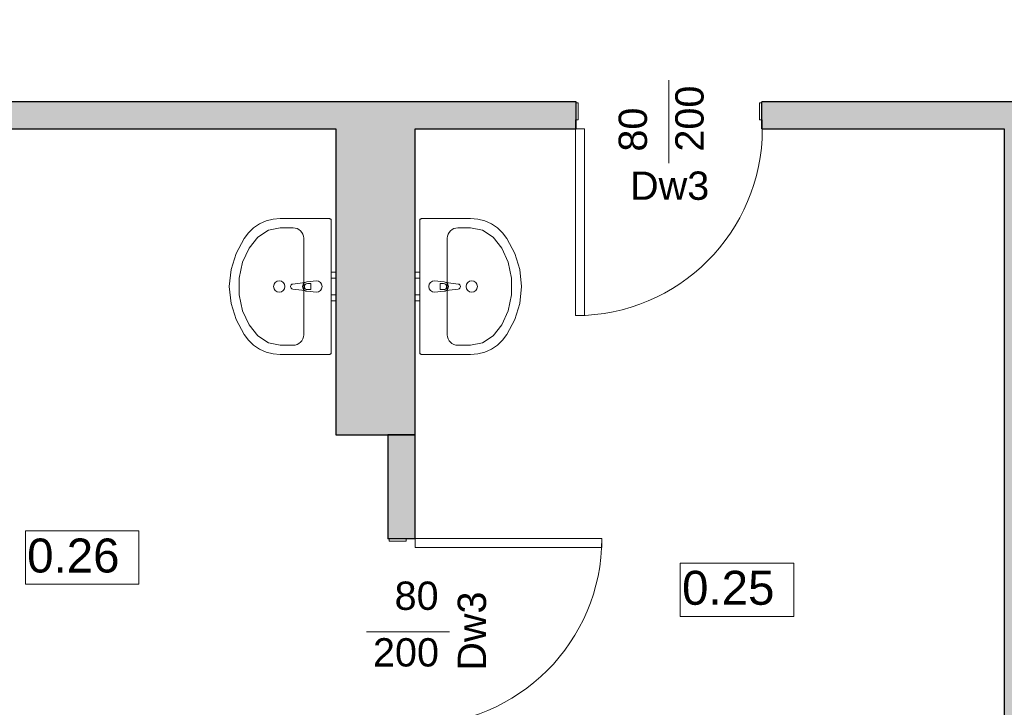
# Model space of a CAD drawing. Header units: centimetres. Extents: x -25572 to 23555, y -2435 to 15405.
# Tile 91 of 134: x 9474 to 9908, y 5049 to 5352. Entities that reach past the tile are written whole.
import ezdxf

# ---------------------------------------------------------------- set-up
doc = ezdxf.new("R2010")
doc.units = ezdxf.units.CM
doc.header["$MEASUREMENT"] = 0
for name, color, linetype, lineweight in [('Nowe_0_Nr_pióra__75', 6, 'Continuous', 15), ('Nowe_210-A Pomieszczenia_Nr_pióra__41', 7, 'Continuous', 15), ('Nowe_220-A Ściany_Nr_pióra__19', 255, 'Continuous', 0), ('Nowe_220-A Ściany_Nr_pióra__23', 7, 'Continuous', 15), ('Nowe_220-A Ściany_Nr_pióra__27', 7, 'Continuous', 25), ('Nowe_220-A Ściany_Nr_pióra__3', 7, 'Continuous', 13), ('Nowe_220-A Ściany_Nr_pióra__7', 7, 'Continuous', 13)]:
    doc.layers.add(name, color=color, linetype=linetype, lineweight=lineweight)
doc.layers.add('Nowe_220-A Ściany_Nr_pióra__45', color=7, linetype='Continuous', lineweight=15, true_color=0x40a5ff)
doc.styles.add('STYL_AUTOMATYCZNY_6', font='arial.ttf')

msp = doc.modelspace()

# ---------------------------------------------------------------- hatches: boundary and pattern name
at = {"layer": 'Nowe_220-A Ściany_Nr_pióra__19', "linetype": 'Continuous', "lineweight": 0}
for points in [[(9370.38, 5304.14), (9719.38, 5304.14), (9719.38, 5316.14), (9370.38, 5316.14)], [(9801.38, 5304.14), (9945.38, 5304.14), (9945.38, 5316.14), (9801.38, 5316.14)], [(9613.38, 5304.14), (9613.38, 5169.14), (9648.38, 5169.14), (9648.38, 5304.14)], [(9920.38, 4891.14), (9920.38, 5304.14), (9908.38, 5304.14), (9908.38, 4891.14)], [(9648.38, 5169.14), (9636.38, 5169.14), (9636.38, 5123.14), (9648.38, 5123.14)]]:
    msp.add_hatch(color=255, dxfattribs=at).paths.add_polyline_path(points)

# ---------------------------------------------------------------- linework, layer by layer
at = {"layer": 'Nowe_0_Nr_pióra__75', "color": 6, "linetype": 'Continuous', "lineweight": 15}
for p, q in [((9578.99, 5256.37), (9583.73, 5259.43)), ((9583.73, 5259.43), (9588.88, 5260.48)), ((9588.88, 5260.48), (9594.5, 5260.48)), ((9672.88, 5260.48), (9667.25, 5260.48)), ((9678.03, 5259.43), (9672.88, 5260.48)), ((9682.76, 5256.37), (9678.03, 5259.43)), ((9575.06, 5251.54), (9578.99, 5256.37)), ((9599.19, 5213.21), (9599.19, 5255.94)), ((9662.56, 5213.21), (9662.56, 5255.94)), ((9686.69, 5251.54), (9682.76, 5256.37)), ((9572.25, 5245.34), (9575.06, 5251.54)), ((9689.5, 5245.34), (9686.69, 5251.54)), ((9570.78, 5238.26), (9572.25, 5245.34)), ((9690.97, 5238.26), (9689.5, 5245.34)), ((9570.78, 5230.89), (9570.78, 5238.26)), ((9602.32, 5235.93), (9600.84, 5235.93)), ((9602.32, 5233.21), (9602.32, 5235.93)), ((9659.43, 5235.93), (9660.92, 5235.93)), ((9659.43, 5233.21), (9659.43, 5235.93)), ((9690.97, 5230.89), (9690.97, 5238.26)), ((9600.84, 5233.21), (9602.32, 5233.21)), ((9660.92, 5233.21), (9659.43, 5233.21)), ((9572.25, 5223.81), (9570.78, 5230.89)), ((9689.5, 5223.81), (9690.97, 5230.89)), ((9575.06, 5217.61), (9572.25, 5223.81)), ((9686.69, 5217.61), (9689.5, 5223.81)), ((9578.99, 5212.78), (9575.06, 5217.61)), ((9682.76, 5212.78), (9686.69, 5217.61)), ((9583.73, 5209.71), (9578.99, 5212.78)), ((9678.03, 5209.71), (9682.76, 5212.78)), ((9588.88, 5208.67), (9583.73, 5209.71)), ((9594.5, 5208.67), (9588.88, 5208.67)), ((9667.25, 5208.67), (9672.88, 5208.67)), ((9672.88, 5208.67), (9678.03, 5209.71))]:
    msp.add_line(p, q, dxfattribs=at)
for points in [[(9588.88, 5264.57), (9610.44, 5264.57), (9610.6, 5264.56), (9610.76, 5264.52), (9610.91, 5264.45), (9611.04, 5264.36), (9611.16, 5264.25), (9611.25, 5264.12), (9611.32, 5263.98), (9611.36, 5263.82), (9611.38, 5263.67), (9611.38, 5234.57), (9611.38, 5205.48), (9611.36, 5205.33), (9611.32, 5205.17), (9611.25, 5205.03), (9611.16, 5204.9), (9611.04, 5204.79), (9610.91, 5204.7), (9610.76, 5204.63), (9610.6, 5204.59), (9610.44, 5204.57), (9588.88, 5204.57), (9585.7, 5204.84), (9582.62, 5205.63), (9579.72, 5206.93), (9577.1, 5208.68), (9574.82, 5210.85), (9572.97, 5213.36), (9569.35, 5219.97), (9567.13, 5227.13), (9566.38, 5234.57), (9567.13, 5242.02), (9569.35, 5249.18), (9572.97, 5255.79), (9574.82, 5258.3), (9577.1, 5260.47), (9579.72, 5262.22), (9582.62, 5263.52), (9585.7, 5264.31)], [(9672.88, 5264.57), (9651.31, 5264.57), (9651.15, 5264.56), (9650.99, 5264.52), (9650.84, 5264.45), (9650.71, 5264.36), (9650.59, 5264.25), (9650.5, 5264.12), (9650.43, 5263.98), (9650.39, 5263.82), (9650.38, 5263.67), (9650.38, 5234.57), (9650.38, 5205.48), (9650.39, 5205.33), (9650.43, 5205.17), (9650.5, 5205.03), (9650.59, 5204.9), (9650.71, 5204.79), (9650.84, 5204.7), (9650.99, 5204.63), (9651.15, 5204.59), (9651.31, 5204.57), (9672.88, 5204.57), (9676.05, 5204.84), (9679.13, 5205.63), (9682.03, 5206.93), (9684.65, 5208.68), (9686.93, 5210.85), (9688.79, 5213.36), (9692.4, 5219.97), (9694.62, 5227.13), (9695.38, 5234.57), (9694.62, 5242.02), (9692.4, 5249.18), (9688.79, 5255.79), (9686.93, 5258.3), (9684.65, 5260.47), (9682.03, 5262.22), (9679.13, 5263.52), (9676.05, 5264.31)], [(9611.38, 5238.22), (9611.38, 5240.92), (9613.38, 5240.92), (9613.38, 5238.22)], [(9650.38, 5238.22), (9650.38, 5240.92), (9648.38, 5240.92), (9648.38, 5238.22)], [(9611.38, 5228.22), (9611.38, 5230.92), (9613.38, 5230.92), (9613.38, 5228.22)], [(9650.38, 5228.22), (9650.38, 5230.92), (9648.38, 5230.92), (9648.38, 5228.22)]]:
    msp.add_lwpolyline(points, close=True, dxfattribs=at)
for points in [[(9604.81, 5232.07), (9600.62, 5232.47, -0.12102), (9599.67, 5232.8), (9594.37, 5233.46, -0.882566), (9594.37, 5235.68), (9599.67, 5236.35, -0.12102), (9600.62, 5236.67), (9604.81, 5237.07, -1)], [(9656.94, 5232.07), (9661.13, 5232.47, 0.12102), (9662.08, 5232.8), (9667.38, 5233.46, 0.882566), (9667.38, 5235.68), (9662.08, 5236.35, 0.12102), (9661.13, 5236.67), (9656.94, 5237.07, 1)]]:
    msp.add_lwpolyline(points, format="xyb", close=True, dxfattribs=at)
for centre in [(9588.41, 5234.57), (9673.34, 5234.57)]:
    msp.add_circle(centre, 2.5, dxfattribs=at)
for centre, radius, start, end in [((9600.81, 5234.57), 2.11, 122.771, 237.229), ((9600.84, 5234.57), 1.36, 90, 270), ((9660.92, 5234.57), 1.36, 270, 90), ((9660.94, 5234.57), 2.11, 302.771, 57.229)]:
    msp.add_arc(centre, radius, start, end, dxfattribs=at)
for centre, start_param, end_param in [((9594.5, 5255.94), 0, 1.570796), ((9667.25, 5255.94), 1.570796, 3.141593), ((9594.5, 5213.21), 4.712389, 6.283185), ((9667.25, 5213.21), 3.141593, 4.712389)]:
    msp.add_ellipse(centre, major_axis=(4.69, 0), ratio=0.969697, start_param=start_param, end_param=end_param, dxfattribs=at)
at = {"layer": 'Nowe_210-A Pomieszczenia_Nr_pióra__41', "color": 7, "linetype": 'Continuous', "lineweight": 15}
for p, q in [((9476.36, 5126.75), (9526.39, 5126.75)), ((9476.36, 5103.18), (9476.36, 5126.75)), ((9526.39, 5126.75), (9526.39, 5103.18)), ((9765.38, 5112.51), (9815.42, 5112.51)), ((9765.38, 5088.94), (9765.38, 5112.51)), ((9815.42, 5112.51), (9815.42, 5088.94)), ((9526.39, 5103.18), (9476.36, 5103.18)), ((9815.42, 5088.94), (9765.38, 5088.94))]:
    msp.add_line(p, q, dxfattribs=at)
at = {"layer": 'Nowe_220-A Ściany_Nr_pióra__23', "color": 7, "linetype": 'Continuous', "lineweight": 15}
for p, q in [((9719.38, 5315.64), (9719.38, 5304.14)), ((9720.38, 5315.64), (9719.38, 5315.64)), ((9720.38, 5308.14), (9720.38, 5315.64)), ((9800.38, 5315.64), (9800.38, 5308.14)), ((9801.38, 5315.64), (9800.38, 5315.64)), ((9801.38, 5304.14), (9801.38, 5315.64)), ((9719.18, 5304.14), (9719.18, 5308.14)), ((9719.18, 5308.14), (9720.38, 5308.14)), ((9800.38, 5308.14), (9801.58, 5308.14)), ((9801.58, 5308.14), (9801.58, 5304.14)), ((9719.38, 5304.14), (9719.18, 5304.14)), ((9801.58, 5304.14), (9801.38, 5304.14)), ((9636.88, 5123.14), (9648.38, 5123.14)), ((9636.88, 5122.14), (9636.88, 5123.14)), ((9648.38, 5123.34), (9644.38, 5123.34)), ((9644.38, 5123.34), (9644.38, 5122.14)), ((9648.38, 5123.14), (9648.38, 5123.34)), ((9644.38, 5122.14), (9636.88, 5122.14))]:
    msp.add_line(p, q, dxfattribs=at)
at = {"layer": 'Nowe_220-A Ściany_Nr_pióra__27', "color": 7, "linetype": 'Continuous', "lineweight": 25}
for p, q in [((9719.38, 5315.64), (9719.38, 5316.14)), ((9719.38, 5315.64), (9719.38, 5316.14)), ((9719.38, 5304.14), (9719.38, 5315.64)), ((9719.38, 5304.14), (9719.38, 5315.64)), ((9719.38, 5304.14), (9719.38, 5315.64)), ((9801.38, 5315.64), (9801.38, 5316.14)), ((9801.38, 5315.64), (9801.38, 5316.14)), ((9801.38, 5304.14), (9801.38, 5315.64)), ((9801.38, 5304.14), (9801.38, 5315.64)), ((9801.38, 5304.14), (9801.38, 5315.64)), ((9636.88, 5123.14), (9636.38, 5123.14)), ((9636.88, 5123.14), (9636.38, 5123.14)), ((9648.38, 5123.14), (9636.88, 5123.14)), ((9648.38, 5123.14), (9636.88, 5123.14)), ((9648.38, 5123.14), (9636.88, 5123.14))]:
    msp.add_line(p, q, dxfattribs=at)
for points in [[(9719.38, 5316.14), (9370.38, 5316.14)], [(9945.38, 5316.14), (9801.38, 5316.14)], [(9370.38, 5304.14), (9613.38, 5304.14)], [(9613.38, 5304.14), (9613.38, 5169.14)], [(9648.38, 5304.14), (9719.38, 5304.14)], [(9648.38, 5169.14), (9648.38, 5304.14)], [(9801.38, 5304.14), (9908.38, 5304.14)], [(9908.38, 5304.14), (9908.38, 4891.14)], [(9613.38, 5169.14), (9648.38, 5169.14)], [(9648.38, 5169.14), (9636.38, 5169.14)], [(9636.38, 5169.14), (9636.38, 5123.14)], [(9648.38, 5123.14), (9648.38, 5169.14)]]:
    msp.add_lwpolyline(points, dxfattribs=at)
at = {"layer": 'Nowe_220-A Ściany_Nr_pióra__3', "color": 7, "linetype": 'Continuous', "lineweight": 13}
for p, q in [((9719.18, 5221.74), (9719.18, 5304.14)), ((9719.18, 5304.14), (9723.18, 5304.14)), ((9723.18, 5304.14), (9723.18, 5221.74)), ((9723.18, 5221.74), (9719.18, 5221.74)), ((9730.78, 5123.34), (9648.38, 5123.34)), ((9648.38, 5123.34), (9648.38, 5119.34)), ((9730.78, 5119.34), (9730.78, 5123.34)), ((9648.38, 5119.34), (9730.78, 5119.34))]:
    msp.add_line(p, q, dxfattribs=at)
for centre in [(9719.18, 5304.14), (9648.38, 5123.34)]:
    msp.add_arc(centre, 82.4, 270, 0, dxfattribs=at)
at = {"layer": 'Nowe_220-A Ściany_Nr_pióra__45', "color": 161, "linetype": 'Continuous', "lineweight": 15, "true_color": 0x40a5ff}
for p, q in [((9760.38, 5288.96), (9760.38, 5325.6)), ((9663.55, 5082.14), (9626.92, 5082.14))]:
    msp.add_line(p, q, dxfattribs=at)

# ---------------------------------------------------------------- texts
at = {"layer": 'Nowe_210-A Pomieszczenia_Nr_pióra__41', "color": 7, "linetype": 'Continuous', "lineweight": 15, "char_height": 15, "attachment_point": 2, "style": 'STYL_AUTOMATYCZNY_6'}
for s, insert in [('\\A1;{\\pqc;\\pt0,25;\\fArial|b0|i0|c238|p0;\\W1.000000;0.26\\fArial|b0|i0|c238|p0;\\W1.000000;\\A1{\\H.66x;\\S^  ;}\\fArial|b0|i0|c238|p0;\\W1.000000;\\fArial|b0|i0|c238|p0;\\W1.000000;\\A1{\\H.66x;\\S^  ;}}', (9501.38, 5123.32)), ('\\A1;{\\pqc;\\pt0,25;\\fArial|b0|i0|c238|p0;\\W1.000000;0.25\\fArial|b0|i0|c238|p0;\\W1.000000;\\A1{\\H.66x;\\S^  ;}\\fArial|b0|i0|c238|p0;\\W1.000000;\\fArial|b0|i0|c238|p0;\\W1.000000;\\A1{\\H.66x;\\S^  ;}}', (9790.4, 5109.08))]:
    msp.add_mtext(s, dxfattribs=dict(at, insert=insert))
at = {"layer": 'Nowe_220-A Ściany_Nr_pióra__7', "color": 7, "linetype": 'Continuous', "lineweight": 13, "char_height": 12.5, "attachment_point": 7, "rotation": 90, "style": 'STYL_AUTOMATYCZNY_6'}
for s, insert in [('\\A1;{\\pql;\\pt0;\\fArial|b0|i0|c238|p0;\\W1.000000;200\\fArial|b0|i0|c238|p0;\\W1.000000;\\A1{\\H.66x;\\S^  ;}\\fArial|b0|i0|c238|p0;\\W1.000000;\\fArial|b0|i0|c238|p0;\\W1.000000;}', (9779.33, 5294.14)), ('\\A1;{\\pql;\\pt0;\\fArial|b0|i0|c238|p0;\\W1.000000;80\\fArial|b0|i0|c238|p0;\\W1.000000;\\A1{\\H.66x;\\S^  ;}\\fArial|b0|i0|c238|p0;\\W1.000000;\\fArial|b0|i0|c238|p0;\\W1.000000;}', (9754.33, 5294.14)), ('\\A1;{\\pql;\\pt0;\\fArial|b0|i0|c238|p0;\\W1.000000;Dw3\\fArial|b0|i0|c238|p0;\\W1.000000;\\fArial|b0|i0|c238|p0;\\W1.000000;\\fArial|b0|i0|c238|p0;\\W1.000000;}', (9679.84, 5064.99))]:
    msp.add_mtext(s, dxfattribs=dict(at, insert=insert))
at = {"layer": 'Nowe_220-A Ściany_Nr_pióra__7', "color": 7, "linetype": 'Continuous', "lineweight": 13, "char_height": 12.5, "attachment_point": 7, "style": 'STYL_AUTOMATYCZNY_6'}
for s, insert in [('\\A1;{\\pql;\\pt0;\\fArial|b0|i0|c238|p0;\\W1.000000;Dw3\\fArial|b0|i0|c238|p0;\\W1.000000;\\fArial|b0|i0|c238|p0;\\W1.000000;\\fArial|b0|i0|c238|p0;\\W1.000000;}', (9743.23, 5272.67)), ('\\A1;{\\pql;\\pt0;\\fArial|b0|i0|c238|p0;\\W1.000000;80\\fArial|b0|i0|c238|p0;\\W1.000000;\\A1{\\H.66x;\\S^  ;}\\fArial|b0|i0|c238|p0;\\W1.000000;\\fArial|b0|i0|c238|p0;\\W1.000000;}', (9639.31, 5088.18)), ('\\A1;{\\pql;\\pt0;\\fArial|b0|i0|c238|p0;\\W1.000000;200\\fArial|b0|i0|c238|p0;\\W1.000000;\\A1{\\H.66x;\\S^  ;}\\fArial|b0|i0|c238|p0;\\W1.000000;\\fArial|b0|i0|c238|p0;\\W1.000000;}', (9629.77, 5063.18))]:
    msp.add_mtext(s, dxfattribs=dict(at, insert=insert))

doc.saveas('drawing.dxf')
